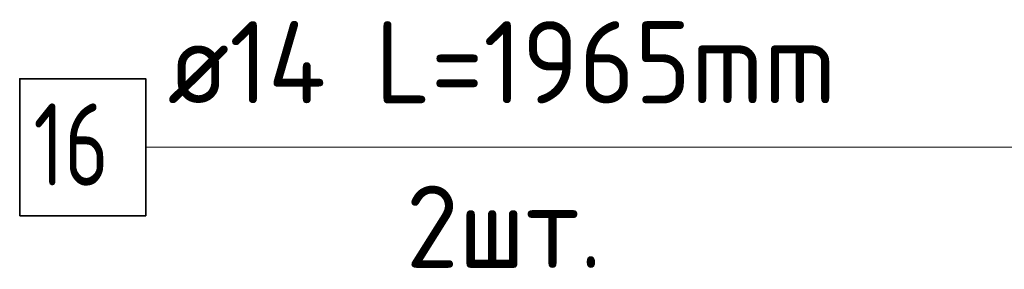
# Model space of a CAD drawing. Header units: millimetres. Extents: x -2995 to 60896, y -2809 to 57831.
# Tile 148 of 169: x 31626 to 32225, y 52509 to 52661. Entities that reach past the tile are written whole.
import ezdxf

# ---------------------------------------------------------------- set-up
doc = ezdxf.new("R2010")
doc.units = ezdxf.units.MM
doc.layers.add('Арм.стержн.горизонт. 2', color=202, linetype='Continuous', lineweight=35)
doc.styles.add('ISOCPEUR', font='ISOCPEUR')

msp = doc.modelspace()

# ---------------------------------------------------------------- linework, layer by layer
at = {"layer": 'Арм.стержн.горизонт. 2', "color": 7, "linetype": 'Continuous', "lineweight": 13, "transparency": 33554687}
msp.add_line((31702.74, 52583.39), (32432.74, 52583.39), dxfattribs=at)
at = {"layer": 'Арм.стержн.горизонт. 2', "color": 7, "linetype": 'Continuous', "lineweight": 35, "transparency": 33554687}
msp.add_lwpolyline([(31626.07, 52541.73), (31702.74, 52541.73), (31702.74, 52625.06), (31626.07, 52625.06), (31626.07, 52541.73)], dxfattribs=at)

# ---------------------------------------------------------------- texts
at = {"layer": 'Арм.стержн.горизонт. 2', "color": 7, "linetype": 'Continuous', "lineweight": 25, "transparency": 33554687, "char_height": 50, "attachment_point": 7, "style": 'ISOCPEUR'}
for s, insert, width in [('\\W0.94;ø14 L=1965mm ', (31716.07, 52610.06), 483.2939), ('\\W0.75;16', (31634.41, 52560.06), 78.7135), ('\\W0.94;2шт. ', (31861.07, 52510.06), 193.5476)]:
    msp.add_mtext(s, dxfattribs=dict(at, insert=insert, width=width))

doc.saveas('drawing.dxf')
